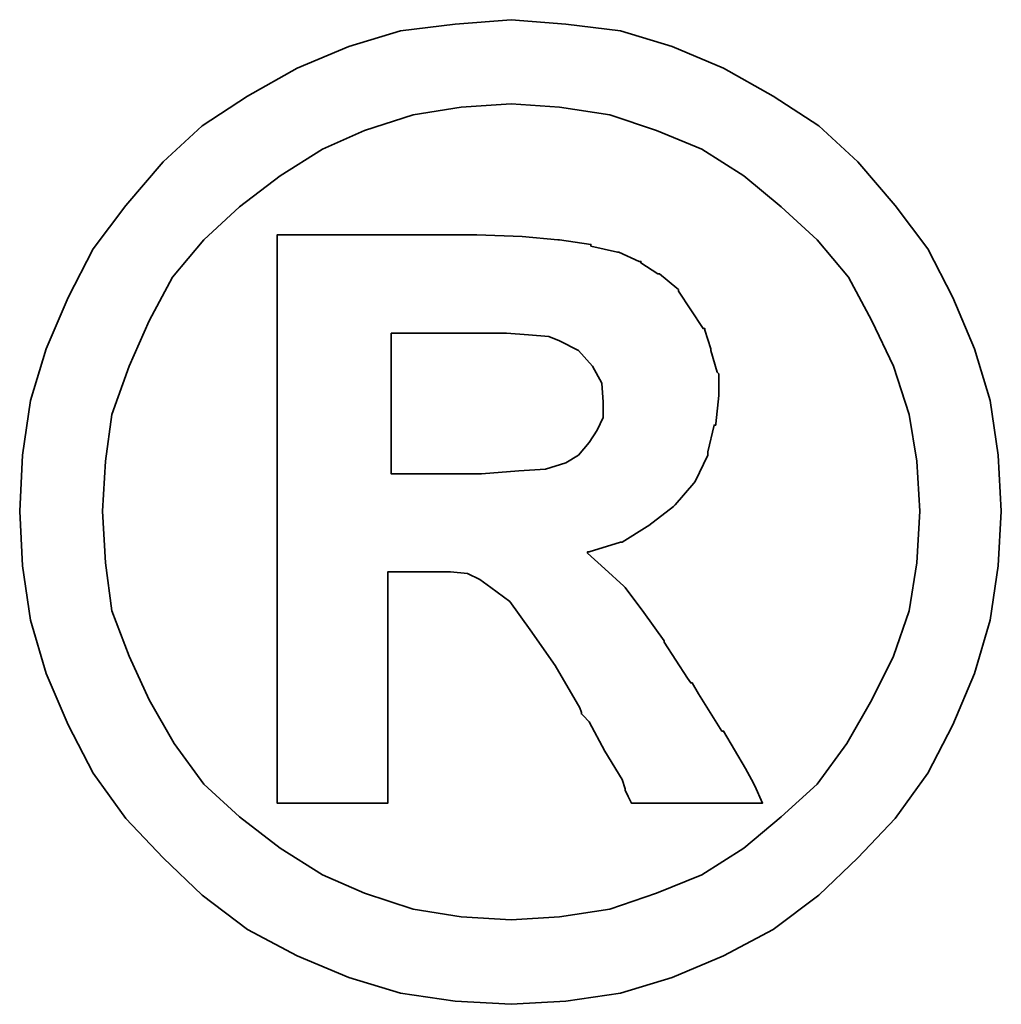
# Model space of a CAD drawing. Header units: millimetres. Extents: x 7 to 218, y -8 to 169.
# Tile 62 of 64: x 197.65 to 198.73, y 84.78 to 85.86. Entities that reach past the tile are written whole.
import ezdxf

# ---------------------------------------------------------------- set-up
doc = ezdxf.new("R2010")
doc.units = ezdxf.units.MM
doc.header["$LTSCALE"] = 0.2
doc.layers.add('layer 1', color=7, linetype='CONTINUOUS')

msp = doc.modelspace()

# ---------------------------------------------------------------- linework, layer by layer
at = {"layer": 'layer 1', "color": 1, "lineweight": 35}
for points, knots in [([(198.7276, 85.324), (198.7276, 85.324), (198.7241, 85.3856), (198.7241, 85.3856), (198.7241, 85.3856), (198.7241, 85.3856), (198.7155, 85.4456), (198.7155, 85.4456), (198.7155, 85.4456), (198.7155, 85.4456), (198.6983, 85.5024), (198.6983, 85.5024), (198.6983, 85.5024), (198.6983, 85.5024), (198.6744, 85.5589), (198.6744, 85.5589), (198.6744, 85.5589), (198.6744, 85.5589), (198.6469, 85.6121), (198.6469, 85.6121), (198.6469, 85.6121), (198.6469, 85.6121), (198.6112, 85.66), (198.6112, 85.66), (198.6112, 85.66), (198.6112, 85.66), (198.5701, 85.7079), (198.5701, 85.7079), (198.5701, 85.7079), (198.5701, 85.7079), (198.5272, 85.7475), (198.5272, 85.7475), (198.5272, 85.7475), (198.5272, 85.7475), (198.4772, 85.78), (198.4772, 85.78), (198.4772, 85.78), (198.4772, 85.78), (198.4225, 85.8108), (198.4225, 85.8108), (198.4225, 85.8108), (198.4225, 85.8108), (198.3661, 85.8347), (198.3661, 85.8347), (198.3661, 85.8347), (198.3661, 85.8347), (198.3093, 85.8518), (198.3093, 85.8518), (198.3093, 85.8518), (198.3093, 85.8518), (198.2493, 85.859), (198.2493, 85.859), (198.2493, 85.859), (198.2493, 85.859), (198.1892, 85.864), (198.1892, 85.864), (198.1892, 85.864), (198.1892, 85.864), (198.1278, 85.859), (198.1278, 85.859), (198.1278, 85.859), (198.1278, 85.859), (198.0678, 85.8518), (198.0678, 85.8518), (198.0678, 85.8518), (198.0678, 85.8518), (198.011, 85.8347), (198.011, 85.8347), (198.011, 85.8347), (198.011, 85.8347), (197.9543, 85.8108), (197.9543, 85.8108), (197.9543, 85.8108), (197.9543, 85.8108), (197.8995, 85.78), (197.8995, 85.78), (197.8995, 85.78), (197.8995, 85.78), (197.8498, 85.7475), (197.8498, 85.7475), (197.8498, 85.7475), (197.8498, 85.7475), (197.807, 85.7079), (197.807, 85.7079), (197.807, 85.7079), (197.807, 85.7079), (197.7659, 85.66), (197.7659, 85.66), (197.7659, 85.66), (197.7659, 85.66), (197.73, 85.6121), (197.73, 85.6121), (197.73, 85.6121), (197.73, 85.6121), (197.7025, 85.5589), (197.7025, 85.5589), (197.7025, 85.5589), (197.7025, 85.5589), (197.6784, 85.5024), (197.6784, 85.5024), (197.6784, 85.5024), (197.6784, 85.5024), (197.6612, 85.4456), (197.6612, 85.4456), (197.6612, 85.4456), (197.6612, 85.4456), (197.6526, 85.3856), (197.6526, 85.3856), (197.6526, 85.3856), (197.6526, 85.3856), (197.6494, 85.324), (197.6494, 85.324), (197.6494, 85.324), (197.6494, 85.324), (197.6526, 85.264), (197.6526, 85.264), (197.6526, 85.264), (197.6526, 85.264), (197.6612, 85.2041), (197.6612, 85.2041), (197.6612, 85.2041), (197.6612, 85.2041), (197.6784, 85.1457), (197.6784, 85.1457), (197.6784, 85.1457), (197.6784, 85.1457), (197.7025, 85.0893), (197.7025, 85.0893), (197.7025, 85.0893), (197.7025, 85.0893), (197.73, 85.0362), (197.73, 85.0362), (197.73, 85.0362), (197.73, 85.0362), (197.7659, 84.9862), (197.7659, 84.9862), (197.7659, 84.9862), (197.7659, 84.9862), (197.807, 84.9433), (197.807, 84.9433), (197.807, 84.9433), (197.807, 84.9433), (197.8498, 84.9022), (197.8498, 84.9022), (197.8498, 84.9022), (197.8498, 84.9022), (197.8995, 84.8645), (197.8995, 84.8645), (197.8995, 84.8645), (197.8995, 84.8645), (197.9543, 84.8354), (197.9543, 84.8354), (197.9543, 84.8354), (197.9543, 84.8354), (198.011, 84.8115), (198.011, 84.8115), (198.011, 84.8115), (198.011, 84.8115), (198.0678, 84.7943), (198.0678, 84.7943), (198.0678, 84.7943), (198.0678, 84.7943), (198.1278, 84.7858), (198.1278, 84.7858), (198.1278, 84.7858), (198.1278, 84.7858), (198.1892, 84.7822), (198.1892, 84.7822), (198.1892, 84.7822), (198.1892, 84.7822), (198.2493, 84.7858), (198.2493, 84.7858), (198.2493, 84.7858), (198.2493, 84.7858), (198.3093, 84.7943), (198.3093, 84.7943), (198.3093, 84.7943), (198.3093, 84.7943), (198.3661, 84.8115), (198.3661, 84.8115), (198.3661, 84.8115), (198.3661, 84.8115), (198.4225, 84.8354), (198.4225, 84.8354), (198.4225, 84.8354), (198.4225, 84.8354), (198.4772, 84.8645), (198.4772, 84.8645), (198.4772, 84.8645), (198.4772, 84.8645), (198.5272, 84.9022), (198.5272, 84.9022), (198.5272, 84.9022), (198.5272, 84.9022), (198.5701, 84.9433), (198.5701, 84.9433), (198.5701, 84.9433), (198.5701, 84.9433), (198.6112, 84.9862), (198.6112, 84.9862), (198.6112, 84.9862), (198.6112, 84.9862), (198.6469, 85.0362), (198.6469, 85.0362), (198.6469, 85.0362), (198.6469, 85.0362), (198.6744, 85.0893), (198.6744, 85.0893), (198.6744, 85.0893), (198.6744, 85.0893), (198.6983, 85.1457), (198.6983, 85.1457), (198.6983, 85.1457), (198.6983, 85.1457), (198.7155, 85.2041), (198.7155, 85.2041), (198.7155, 85.2041), (198.7155, 85.2041), (198.7241, 85.264), (198.7241, 85.264), (198.7241, 85.264), (198.7241, 85.264), (198.7276, 85.324), (198.7276, 85.324)], [0, 0, 0, 0, 0.017857, 0.017857, 0.017857, 0.017857, 0.035714, 0.035714, 0.035714, 0.035714, 0.053571, 0.053571, 0.053571, 0.053571, 0.071429, 0.071429, 0.071429, 0.071429, 0.089286, 0.089286, 0.089286, 0.089286, 0.107143, 0.107143, 0.107143, 0.107143, 0.125, 0.125, 0.125, 0.125, 0.142857, 0.142857, 0.142857, 0.142857, 0.160714, 0.160714, 0.160714, 0.160714, 0.178571, 0.178571, 0.178571, 0.178571, 0.196429, 0.196429, 0.196429, 0.196429, 0.214286, 0.214286, 0.214286, 0.214286, 0.232143, 0.232143, 0.232143, 0.232143, 0.25, 0.25, 0.25, 0.25, 0.267857, 0.267857, 0.267857, 0.267857, 0.285714, 0.285714, 0.285714, 0.285714, 0.303571, 0.303571, 0.303571, 0.303571, 0.321429, 0.321429, 0.321429, 0.321429, 0.339286, 0.339286, 0.339286, 0.339286, 0.357143, 0.357143, 0.357143, 0.357143, 0.375, 0.375, 0.375, 0.375, 0.392857, 0.392857, 0.392857, 0.392857, 0.410714, 0.410714, 0.410714, 0.410714, 0.428571, 0.428571, 0.428571, 0.428571, 0.446429, 0.446429, 0.446429, 0.446429, 0.464286, 0.464286, 0.464286, 0.464286, 0.482143, 0.482143, 0.482143, 0.482143, 0.5, 0.5, 0.5, 0.5, 0.517857, 0.517857, 0.517857, 0.517857, 0.535714, 0.535714, 0.535714, 0.535714, 0.553571, 0.553571, 0.553571, 0.553571, 0.571429, 0.571429, 0.571429, 0.571429, 0.589286, 0.589286, 0.589286, 0.589286, 0.607143, 0.607143, 0.607143, 0.607143, 0.625, 0.625, 0.625, 0.625, 0.642857, 0.642857, 0.642857, 0.642857, 0.660714, 0.660714, 0.660714, 0.660714, 0.678571, 0.678571, 0.678571, 0.678571, 0.696429, 0.696429, 0.696429, 0.696429, 0.714286, 0.714286, 0.714286, 0.714286, 0.732143, 0.732143, 0.732143, 0.732143, 0.75, 0.75, 0.75, 0.75, 0.767857, 0.767857, 0.767857, 0.767857, 0.785714, 0.785714, 0.785714, 0.785714, 0.803571, 0.803571, 0.803571, 0.803571, 0.821429, 0.821429, 0.821429, 0.821429, 0.839286, 0.839286, 0.839286, 0.839286, 0.857143, 0.857143, 0.857143, 0.857143, 0.875, 0.875, 0.875, 0.875, 0.892857, 0.892857, 0.892857, 0.892857, 0.910714, 0.910714, 0.910714, 0.910714, 0.928571, 0.928571, 0.928571, 0.928571, 0.946429, 0.946429, 0.946429, 0.946429, 0.964286, 0.964286, 0.964286, 0.964286, 0.982143, 0.982143, 0.982143, 0.982143, 1, 1, 1, 1]), ([(198.6383, 85.324), (198.6383, 85.324), (198.6349, 85.3788), (198.6349, 85.3788), (198.6349, 85.3788), (198.6349, 85.3788), (198.6265, 85.4303), (198.6265, 85.4303), (198.6265, 85.4303), (198.6265, 85.4303), (198.6094, 85.4835), (198.6094, 85.4835), (198.6094, 85.4835), (198.6094, 85.4835), (198.5854, 85.5332), (198.5854, 85.5332), (198.5854, 85.5332), (198.5854, 85.5332), (198.5597, 85.581), (198.5597, 85.581), (198.5597, 85.581), (198.5597, 85.581), (198.5254, 85.6221), (198.5254, 85.6221), (198.5254, 85.6221), (198.5254, 85.6221), (198.4858, 85.6582), (198.4858, 85.6582), (198.4858, 85.6582), (198.4858, 85.6582), (198.4447, 85.6925), (198.4447, 85.6925), (198.4447, 85.6925), (198.4447, 85.6925), (198.3986, 85.7218), (198.3986, 85.7218), (198.3986, 85.7218), (198.3986, 85.7218), (198.3489, 85.7422), (198.3489, 85.7422), (198.3489, 85.7422), (198.3489, 85.7422), (198.2975, 85.7593), (198.2975, 85.7593), (198.2975, 85.7593), (198.2975, 85.7593), (198.2425, 85.7679), (198.2425, 85.7679), (198.2425, 85.7679), (198.2425, 85.7679), (198.1892, 85.7715), (198.1892, 85.7715), (198.1892, 85.7715), (198.1892, 85.7715), (198.1344, 85.7679), (198.1344, 85.7679), (198.1344, 85.7679), (198.1344, 85.7679), (198.0815, 85.7593), (198.0815, 85.7593), (198.0815, 85.7593), (198.0815, 85.7593), (198.0281, 85.7422), (198.0281, 85.7422), (198.0281, 85.7422), (198.0281, 85.7422), (197.9819, 85.7218), (197.9819, 85.7218), (197.9819, 85.7218), (197.9819, 85.7218), (197.9356, 85.6925), (197.9356, 85.6925), (197.9356, 85.6925), (197.9356, 85.6925), (197.8909, 85.6582), (197.8909, 85.6582), (197.8909, 85.6582), (197.8909, 85.6582), (197.8518, 85.6221), (197.8518, 85.6221), (197.8518, 85.6221), (197.8518, 85.6221), (197.8173, 85.581), (197.8173, 85.581), (197.8173, 85.581), (197.8173, 85.581), (197.7916, 85.5332), (197.7916, 85.5332), (197.7916, 85.5332), (197.7916, 85.5332), (197.7695, 85.4835), (197.7695, 85.4835), (197.7695, 85.4835), (197.7695, 85.4835), (197.7505, 85.4303), (197.7505, 85.4303), (197.7505, 85.4303), (197.7505, 85.4303), (197.7436, 85.3788), (197.7436, 85.3788), (197.7436, 85.3788), (197.7436, 85.3788), (197.7402, 85.324), (197.7402, 85.324), (197.7402, 85.324), (197.7402, 85.324), (197.7436, 85.2674), (197.7436, 85.2674), (197.7436, 85.2674), (197.7436, 85.2674), (197.7505, 85.2145), (197.7505, 85.2145), (197.7505, 85.2145), (197.7505, 85.2145), (197.7695, 85.1646), (197.7695, 85.1646), (197.7695, 85.1646), (197.7695, 85.1646), (197.7916, 85.1166), (197.7916, 85.1166), (197.7916, 85.1166), (197.7916, 85.1166), (197.8191, 85.0687), (197.8191, 85.0687), (197.8191, 85.0687), (197.8191, 85.0687), (197.8518, 85.0241), (197.8518, 85.0241), (197.8518, 85.0241), (197.8518, 85.0241), (197.8909, 84.988), (197.8909, 84.988), (197.8909, 84.988), (197.8909, 84.988), (197.9356, 84.9537), (197.9356, 84.9537), (197.9356, 84.9537), (197.9356, 84.9537), (197.9819, 84.9246), (197.9819, 84.9246), (197.9819, 84.9246), (197.9819, 84.9246), (198.0281, 84.9042), (198.0281, 84.9042), (198.0281, 84.9042), (198.0281, 84.9042), (198.0815, 84.8869), (198.0815, 84.8869), (198.0815, 84.8869), (198.0815, 84.8869), (198.1344, 84.8783), (198.1344, 84.8783), (198.1344, 84.8783), (198.1344, 84.8783), (198.1892, 84.8749), (198.1892, 84.8749), (198.1892, 84.8749), (198.1892, 84.8749), (198.2425, 84.8783), (198.2425, 84.8783), (198.2425, 84.8783), (198.2425, 84.8783), (198.2975, 84.8869), (198.2975, 84.8869), (198.2975, 84.8869), (198.2975, 84.8869), (198.3489, 84.9042), (198.3489, 84.9042), (198.3489, 84.9042), (198.3489, 84.9042), (198.3986, 84.9246), (198.3986, 84.9246), (198.3986, 84.9246), (198.3986, 84.9246), (198.4447, 84.9537), (198.4447, 84.9537), (198.4447, 84.9537), (198.4447, 84.9537), (198.4858, 84.988), (198.4858, 84.988), (198.4858, 84.988), (198.4858, 84.988), (198.5254, 85.0241), (198.5254, 85.0241), (198.5254, 85.0241), (198.5254, 85.0241), (198.5579, 85.0687), (198.5579, 85.0687), (198.5579, 85.0687), (198.5579, 85.0687), (198.5854, 85.1166), (198.5854, 85.1166), (198.5854, 85.1166), (198.5854, 85.1166), (198.6094, 85.1646), (198.6094, 85.1646), (198.6094, 85.1646), (198.6094, 85.1646), (198.6265, 85.2145), (198.6265, 85.2145), (198.6265, 85.2145), (198.6265, 85.2145), (198.6349, 85.2674), (198.6349, 85.2674), (198.6349, 85.2674), (198.6349, 85.2674), (198.6383, 85.324), (198.6383, 85.324)], [0, 0, 0, 0, 0.019231, 0.019231, 0.019231, 0.019231, 0.038462, 0.038462, 0.038462, 0.038462, 0.057692, 0.057692, 0.057692, 0.057692, 0.076923, 0.076923, 0.076923, 0.076923, 0.096154, 0.096154, 0.096154, 0.096154, 0.115385, 0.115385, 0.115385, 0.115385, 0.134615, 0.134615, 0.134615, 0.134615, 0.153846, 0.153846, 0.153846, 0.153846, 0.173077, 0.173077, 0.173077, 0.173077, 0.192308, 0.192308, 0.192308, 0.192308, 0.211538, 0.211538, 0.211538, 0.211538, 0.230769, 0.230769, 0.230769, 0.230769, 0.25, 0.25, 0.25, 0.25, 0.269231, 0.269231, 0.269231, 0.269231, 0.288462, 0.288462, 0.288462, 0.288462, 0.307692, 0.307692, 0.307692, 0.307692, 0.326923, 0.326923, 0.326923, 0.326923, 0.346154, 0.346154, 0.346154, 0.346154, 0.365385, 0.365385, 0.365385, 0.365385, 0.384615, 0.384615, 0.384615, 0.384615, 0.403846, 0.403846, 0.403846, 0.403846, 0.423077, 0.423077, 0.423077, 0.423077, 0.442308, 0.442308, 0.442308, 0.442308, 0.461538, 0.461538, 0.461538, 0.461538, 0.480769, 0.480769, 0.480769, 0.480769, 0.5, 0.5, 0.5, 0.5, 0.519231, 0.519231, 0.519231, 0.519231, 0.538462, 0.538462, 0.538462, 0.538462, 0.557692, 0.557692, 0.557692, 0.557692, 0.576923, 0.576923, 0.576923, 0.576923, 0.596154, 0.596154, 0.596154, 0.596154, 0.615385, 0.615385, 0.615385, 0.615385, 0.634615, 0.634615, 0.634615, 0.634615, 0.653846, 0.653846, 0.653846, 0.653846, 0.673077, 0.673077, 0.673077, 0.673077, 0.692308, 0.692308, 0.692308, 0.692308, 0.711538, 0.711538, 0.711538, 0.711538, 0.730769, 0.730769, 0.730769, 0.730769, 0.75, 0.75, 0.75, 0.75, 0.769231, 0.769231, 0.769231, 0.769231, 0.788462, 0.788462, 0.788462, 0.788462, 0.807692, 0.807692, 0.807692, 0.807692, 0.826923, 0.826923, 0.826923, 0.826923, 0.846154, 0.846154, 0.846154, 0.846154, 0.865385, 0.865385, 0.865385, 0.865385, 0.884615, 0.884615, 0.884615, 0.884615, 0.903846, 0.903846, 0.903846, 0.903846, 0.923077, 0.923077, 0.923077, 0.923077, 0.942308, 0.942308, 0.942308, 0.942308, 0.961538, 0.961538, 0.961538, 0.961538, 0.980769, 0.980769, 0.980769, 0.980769, 1, 1, 1, 1]), ([(197.9322, 85.0173), (197.9322, 85.0173), (197.9322, 85.0241), (197.9322, 85.0241), (197.9322, 85.0241), (197.9322, 85.0241), (197.9322, 85.0428), (197.9322, 85.0428), (197.9322, 85.0428), (197.9322, 85.0428), (197.9322, 85.0739), (197.9322, 85.0739), (197.9322, 85.0739), (197.9322, 85.0739), (197.9322, 85.1114), (197.9322, 85.1114), (197.9322, 85.1114), (197.9322, 85.1114), (197.9322, 85.1559), (197.9322, 85.1559), (197.9322, 85.1559), (197.9322, 85.1559), (197.9322, 85.2041), (197.9322, 85.2041), (197.9322, 85.2041), (197.9322, 85.2041), (197.9322, 85.3136), (197.9322, 85.3136), (197.9322, 85.3136), (197.9322, 85.3136), (197.9322, 85.4233), (197.9322, 85.4233), (197.9322, 85.4233), (197.9322, 85.4233), (197.9322, 85.4749), (197.9322, 85.4749), (197.9322, 85.4749), (197.9322, 85.4749), (197.9322, 85.5196), (197.9322, 85.5196), (197.9322, 85.5196), (197.9322, 85.5196), (197.9322, 85.5605), (197.9322, 85.5605), (197.9322, 85.5605), (197.9322, 85.5605), (197.9322, 85.5882), (197.9322, 85.5882), (197.9322, 85.5882), (197.9322, 85.5882), (197.9322, 85.6068), (197.9322, 85.6068), (197.9322, 85.6068), (197.9322, 85.6068), (197.9322, 85.6139), (197.9322, 85.6139), (197.9322, 85.6139), (197.9322, 85.6139), (197.9322, 85.6275), (197.9322, 85.6275), (197.9322, 85.6275), (197.9322, 85.6275), (197.9442, 85.6275), (197.9442, 85.6275), (197.9442, 85.6275), (197.9442, 85.6275), (197.9477, 85.6275), (197.9477, 85.6275), (197.9477, 85.6275), (197.9477, 85.6275), (197.9543, 85.6275), (197.9543, 85.6275), (197.9543, 85.6275), (197.9543, 85.6275), (197.9785, 85.6275), (197.9785, 85.6275), (197.9785, 85.6275), (197.9785, 85.6275), (198.011, 85.6275), (198.011, 85.6275), (198.011, 85.6275), (198.011, 85.6275), (198.0488, 85.6275), (198.0488, 85.6275), (198.0488, 85.6275), (198.0488, 85.6275), (198.0881, 85.6275), (198.0881, 85.6275), (198.0881, 85.6275), (198.0881, 85.6275), (198.1192, 85.6275), (198.1192, 85.6275), (198.1192, 85.6275), (198.1192, 85.6275), (198.1398, 85.6275), (198.1398, 85.6275), (198.1398, 85.6275), (198.1398, 85.6275), (198.1464, 85.6275), (198.1464, 85.6275), (198.1464, 85.6275), (198.1464, 85.6275), (198.1499, 85.6275), (198.1499, 85.6275), (198.1499, 85.6275), (198.1499, 85.6275), (198.1517, 85.6275), (198.1517, 85.6275), (198.1517, 85.6275), (198.1517, 85.6275), (198.2014, 85.6257), (198.2014, 85.6257), (198.2014, 85.6257), (198.2014, 85.6257), (198.2407, 85.6221), (198.2407, 85.6221), (198.2407, 85.6221), (198.2407, 85.6221), (198.2425, 85.6221), (198.2425, 85.6221), (198.2425, 85.6221), (198.2425, 85.6221), (198.2768, 85.6171), (198.2768, 85.6171), (198.2768, 85.6171), (198.2768, 85.6171), (198.2768, 85.6153), (198.2768, 85.6153), (198.2768, 85.6153), (198.2768, 85.6153), (198.3061, 85.6085), (198.3061, 85.6085), (198.3061, 85.6085), (198.3061, 85.6085), (198.3075, 85.6085), (198.3075, 85.6085), (198.3075, 85.6085), (198.3075, 85.6085), (198.33, 85.5984), (198.33, 85.5984), (198.33, 85.5984), (198.33, 85.5984), (198.3318, 85.5984), (198.3318, 85.5984), (198.3318, 85.5984), (198.3318, 85.5984), (198.3318, 85.5968), (198.3318, 85.5968), (198.3318, 85.5968), (198.3318, 85.5968), (198.3504, 85.5846), (198.3504, 85.5846), (198.3504, 85.5846), (198.3504, 85.5846), (198.3523, 85.5846), (198.3523, 85.5846), (198.3523, 85.5846), (198.3523, 85.5846), (198.3711, 85.5691), (198.3711, 85.5691), (198.3711, 85.5691), (198.3711, 85.5691), (198.3729, 85.5675), (198.3729, 85.5675), (198.3729, 85.5675), (198.3729, 85.5675), (198.3729, 85.5657), (198.3729, 85.5657), (198.3729, 85.5657), (198.3729, 85.5657), (198.3865, 85.5451), (198.3865, 85.5451), (198.3865, 85.5451), (198.3865, 85.5451), (198.4, 85.5246), (198.4, 85.5246), (198.4, 85.5246), (198.4, 85.5246), (198.402, 85.5246), (198.402, 85.5246), (198.402, 85.5246), (198.402, 85.5246), (198.402, 85.5228), (198.402, 85.5228), (198.402, 85.5228), (198.402, 85.5228), (198.4086, 85.5024), (198.4086, 85.5024), (198.4086, 85.5024), (198.4086, 85.5024), (198.4086, 85.5007), (198.4086, 85.5007), (198.4086, 85.5007), (198.4086, 85.5007), (198.4157, 85.4767), (198.4157, 85.4767), (198.4157, 85.4767), (198.4157, 85.4767), (198.4172, 85.4749), (198.4172, 85.4749), (198.4172, 85.4749), (198.4172, 85.4749), (198.4172, 85.4524), (198.4172, 85.4524), (198.4172, 85.4524), (198.4172, 85.4524), (198.4172, 85.451), (198.4172, 85.451), (198.4172, 85.451), (198.4172, 85.451), (198.414, 85.4199), (198.414, 85.4199), (198.414, 85.4199), (198.414, 85.4199), (198.414, 85.4185), (198.414, 85.4185), (198.414, 85.4185), (198.414, 85.4185), (198.4122, 85.4185), (198.4122, 85.4185), (198.4122, 85.4185), (198.4122, 85.4185), (198.4052, 85.3892), (198.4052, 85.3892), (198.4052, 85.3892), (198.4052, 85.3892), (198.4052, 85.3874), (198.4052, 85.3874), (198.4052, 85.3874), (198.4052, 85.3874), (198.4052, 85.3856), (198.4052, 85.3856), (198.4052, 85.3856), (198.4052, 85.3856), (198.3915, 85.3567), (198.3915, 85.3567), (198.3915, 85.3567), (198.3915, 85.3567), (198.39, 85.3547), (198.39, 85.3547), (198.39, 85.3547), (198.39, 85.3547), (198.3693, 85.331), (198.3693, 85.331), (198.3693, 85.331), (198.3693, 85.331), (198.3675, 85.3292), (198.3675, 85.3292), (198.3675, 85.3292), (198.3675, 85.3292), (198.3404, 85.3084), (198.3404, 85.3084), (198.3404, 85.3084), (198.3404, 85.3084), (198.3386, 85.307), (198.3386, 85.307), (198.3386, 85.307), (198.3386, 85.307), (198.3111, 85.2899), (198.3111, 85.2899), (198.3111, 85.2899), (198.3111, 85.2899), (198.3093, 85.2899), (198.3093, 85.2899), (198.3093, 85.2899), (198.3093, 85.2899), (198.275, 85.2795), (198.275, 85.2795), (198.275, 85.2795), (198.275, 85.2795), (198.2732, 85.2795), (198.2732, 85.2795), (198.2732, 85.2795), (198.2732, 85.2795), (198.2732, 85.2777), (198.2732, 85.2777), (198.2732, 85.2777), (198.2732, 85.2777), (198.2921, 85.2606), (198.2921, 85.2606), (198.2921, 85.2606), (198.2921, 85.2606), (198.3129, 85.2416), (198.3129, 85.2416), (198.3129, 85.2416), (198.3129, 85.2416), (198.3145, 85.2402), (198.3145, 85.2402), (198.3145, 85.2402), (198.3145, 85.2402), (198.335, 85.2127), (198.335, 85.2127), (198.335, 85.2127), (198.335, 85.2127), (198.3575, 85.1816), (198.3575, 85.1816), (198.3575, 85.1816), (198.3575, 85.1816), (198.3575, 85.1802), (198.3575, 85.1802), (198.3575, 85.1802), (198.3575, 85.1802), (198.3831, 85.1405), (198.3831, 85.1405), (198.3831, 85.1405), (198.3831, 85.1405), (198.3865, 85.1354), (198.3865, 85.1354), (198.3865, 85.1354), (198.3865, 85.1354), (198.3882, 85.1354), (198.3882, 85.1354), (198.3882, 85.1354), (198.3882, 85.1354), (198.395, 85.1234), (198.395, 85.1234), (198.395, 85.1234), (198.395, 85.1234), (198.4208, 85.0823), (198.4208, 85.0823), (198.4208, 85.0823), (198.4208, 85.0823), (198.4225, 85.0823), (198.4225, 85.0823), (198.4225, 85.0823), (198.4225, 85.0823), (198.4465, 85.0412), (198.4465, 85.0412), (198.4465, 85.0412), (198.4465, 85.0412), (198.4533, 85.0291), (198.4533, 85.0291), (198.4533, 85.0291), (198.4533, 85.0291), (198.4568, 85.0223), (198.4568, 85.0223), (198.4568, 85.0223), (198.4568, 85.0223), (198.4654, 85.0033), (198.4654, 85.0033), (198.4654, 85.0033), (198.4654, 85.0033), (198.4465, 85.0033), (198.4465, 85.0033), (198.4465, 85.0033), (198.4465, 85.0033), (198.4431, 85.0033), (198.4431, 85.0033), (198.4431, 85.0033), (198.4431, 85.0033), (198.4275, 85.0033), (198.4275, 85.0033), (198.4275, 85.0033), (198.4275, 85.0033), (198.3865, 85.0033), (198.3865, 85.0033), (198.3865, 85.0033), (198.3865, 85.0033), (198.3454, 85.0033), (198.3454, 85.0033), (198.3454, 85.0033), (198.3454, 85.0033), (198.3318, 85.0033), (198.3318, 85.0033), (198.3318, 85.0033), (198.3318, 85.0033), (198.3282, 85.0033), (198.3282, 85.0033), (198.3282, 85.0033), (198.3282, 85.0033), (198.3214, 85.0033), (198.3214, 85.0033), (198.3214, 85.0033), (198.3214, 85.0033), (198.3179, 85.0105), (198.3179, 85.0105), (198.3179, 85.0105), (198.3179, 85.0105), (198.3145, 85.0173), (198.3145, 85.0173), (198.3145, 85.0173), (198.3145, 85.0173), (198.3145, 85.0191), (198.3145, 85.0191), (198.3145, 85.0191), (198.3145, 85.0191), (198.3111, 85.0291), (198.3111, 85.0291), (198.3111, 85.0291), (198.3111, 85.0291), (198.2921, 85.0602), (198.2921, 85.0602), (198.2921, 85.0602), (198.2921, 85.0602), (198.275, 85.0925), (198.275, 85.0925), (198.275, 85.0925), (198.275, 85.0925), (198.2682, 85.0994), (198.2682, 85.0994), (198.2682, 85.0994), (198.2682, 85.0994), (198.2664, 85.1012), (198.2664, 85.1012), (198.2664, 85.1012), (198.2664, 85.1012), (198.2664, 85.1028), (198.2664, 85.1028), (198.2664, 85.1028), (198.2664, 85.1028), (198.2646, 85.108), (198.2646, 85.108), (198.2646, 85.108), (198.2646, 85.108), (198.2375, 85.1543), (198.2375, 85.1543), (198.2375, 85.1543), (198.2375, 85.1543), (198.21, 85.1936), (198.21, 85.1936), (198.21, 85.1936), (198.21, 85.1936), (198.1878, 85.2247), (198.1878, 85.2247), (198.1878, 85.2247), (198.1878, 85.2247), (198.1671, 85.2402), (198.1671, 85.2402), (198.1671, 85.2402), (198.1671, 85.2402), (198.1549, 85.2488), (198.1549, 85.2488), (198.1549, 85.2488), (198.1549, 85.2488), (198.1414, 85.2556), (198.1414, 85.2556), (198.1414, 85.2556), (198.1414, 85.2556), (198.1226, 85.2574), (198.1226, 85.2574), (198.1226, 85.2574), (198.1226, 85.2574), (198.0985, 85.2574), (198.0985, 85.2574), (198.0985, 85.2574), (198.0985, 85.2574), (198.0949, 85.2574), (198.0949, 85.2574), (198.0949, 85.2574), (198.0949, 85.2574), (198.0917, 85.2574), (198.0917, 85.2574), (198.0917, 85.2574), (198.0917, 85.2574), (198.071, 85.2574), (198.071, 85.2574), (198.071, 85.2574), (198.071, 85.2574), (198.0538, 85.2574), (198.0538, 85.2574), (198.0538, 85.2574), (198.0538, 85.2574), (198.0538, 85.245), (198.0538, 85.245), (198.0538, 85.245), (198.0538, 85.245), (198.0538, 85.2316), (198.0538, 85.2316), (198.0538, 85.2316), (198.0538, 85.2316), (198.0538, 85.1902), (198.0538, 85.1902), (198.0538, 85.1902), (198.0538, 85.1902), (198.0538, 85.1457), (198.0538, 85.1457), (198.0538, 85.1457), (198.0538, 85.1457), (198.0538, 85.0977), (198.0538, 85.0977), (198.0538, 85.0977), (198.0538, 85.0977), (198.0538, 85.0584), (198.0538, 85.0584), (198.0538, 85.0584), (198.0538, 85.0584), (198.0538, 85.0428), (198.0538, 85.0428), (198.0538, 85.0428), (198.0538, 85.0428), (198.0538, 85.0309), (198.0538, 85.0309), (198.0538, 85.0309), (198.0538, 85.0309), (198.0538, 85.0205), (198.0538, 85.0205), (198.0538, 85.0205), (198.0538, 85.0205), (198.0538, 85.0173), (198.0538, 85.0173), (198.0538, 85.0173), (198.0538, 85.0173), (198.0538, 85.0033), (198.0538, 85.0033), (198.0538, 85.0033), (198.0538, 85.0033), (198.0421, 85.0033), (198.0421, 85.0033), (198.0421, 85.0033), (198.0421, 85.0033), (198.0385, 85.0033), (198.0385, 85.0033), (198.0385, 85.0033), (198.0385, 85.0033), (198.0281, 85.0033), (198.0281, 85.0033), (198.0281, 85.0033), (198.0281, 85.0033), (197.9924, 85.0033), (197.9924, 85.0033), (197.9924, 85.0033), (197.9924, 85.0033), (197.9613, 85.0033), (197.9613, 85.0033), (197.9613, 85.0033), (197.9613, 85.0033), (197.9511, 85.0033), (197.9511, 85.0033), (197.9511, 85.0033), (197.9511, 85.0033), (197.9442, 85.0033), (197.9442, 85.0033), (197.9442, 85.0033), (197.9442, 85.0033), (197.9322, 85.0033), (197.9322, 85.0033), (197.9322, 85.0033), (197.9322, 85.0033), (197.9322, 85.0173), (197.9322, 85.0173)], [0, 0, 0, 0, 0.007407, 0.007407, 0.007407, 0.007407, 0.014815, 0.014815, 0.014815, 0.014815, 0.022222, 0.022222, 0.022222, 0.022222, 0.02963, 0.02963, 0.02963, 0.02963, 0.037037, 0.037037, 0.037037, 0.037037, 0.044444, 0.044444, 0.044444, 0.044444, 0.051852, 0.051852, 0.051852, 0.051852, 0.059259, 0.059259, 0.059259, 0.059259, 0.066667, 0.066667, 0.066667, 0.066667, 0.074074, 0.074074, 0.074074, 0.074074, 0.081481, 0.081481, 0.081481, 0.081481, 0.088889, 0.088889, 0.088889, 0.088889, 0.096296, 0.096296, 0.096296, 0.096296, 0.103704, 0.103704, 0.103704, 0.103704, 0.111111, 0.111111, 0.111111, 0.111111, 0.118519, 0.118519, 0.118519, 0.118519, 0.125926, 0.125926, 0.125926, 0.125926, 0.133333, 0.133333, 0.133333, 0.133333, 0.140741, 0.140741, 0.140741, 0.140741, 0.148148, 0.148148, 0.148148, 0.148148, 0.155556, 0.155556, 0.155556, 0.155556, 0.162963, 0.162963, 0.162963, 0.162963, 0.17037, 0.17037, 0.17037, 0.17037, 0.177778, 0.177778, 0.177778, 0.177778, 0.185185, 0.185185, 0.185185, 0.185185, 0.192593, 0.192593, 0.192593, 0.192593, 0.2, 0.2, 0.2, 0.2, 0.207407, 0.207407, 0.207407, 0.207407, 0.214815, 0.214815, 0.214815, 0.214815, 0.222222, 0.222222, 0.222222, 0.222222, 0.22963, 0.22963, 0.22963, 0.22963, 0.237037, 0.237037, 0.237037, 0.237037, 0.244444, 0.244444, 0.244444, 0.244444, 0.251852, 0.251852, 0.251852, 0.251852, 0.259259, 0.259259, 0.259259, 0.259259, 0.266667, 0.266667, 0.266667, 0.266667, 0.274074, 0.274074, 0.274074, 0.274074, 0.281481, 0.281481, 0.281481, 0.281481, 0.288889, 0.288889, 0.288889, 0.288889, 0.296296, 0.296296, 0.296296, 0.296296, 0.303704, 0.303704, 0.303704, 0.303704, 0.311111, 0.311111, 0.311111, 0.311111, 0.318519, 0.318519, 0.318519, 0.318519, 0.325926, 0.325926, 0.325926, 0.325926, 0.333333, 0.333333, 0.333333, 0.333333, 0.340741, 0.340741, 0.340741, 0.340741, 0.348148, 0.348148, 0.348148, 0.348148, 0.355556, 0.355556, 0.355556, 0.355556, 0.362963, 0.362963, 0.362963, 0.362963, 0.37037, 0.37037, 0.37037, 0.37037, 0.377778, 0.377778, 0.377778, 0.377778, 0.385185, 0.385185, 0.385185, 0.385185, 0.392593, 0.392593, 0.392593, 0.392593, 0.4, 0.4, 0.4, 0.4, 0.407407, 0.407407, 0.407407, 0.407407, 0.414815, 0.414815, 0.414815, 0.414815, 0.422222, 0.422222, 0.422222, 0.422222, 0.42963, 0.42963, 0.42963, 0.42963, 0.437037, 0.437037, 0.437037, 0.437037, 0.444444, 0.444444, 0.444444, 0.444444, 0.451852, 0.451852, 0.451852, 0.451852, 0.459259, 0.459259, 0.459259, 0.459259, 0.466667, 0.466667, 0.466667, 0.466667, 0.474074, 0.474074, 0.474074, 0.474074, 0.481481, 0.481481, 0.481481, 0.481481, 0.488889, 0.488889, 0.488889, 0.488889, 0.496296, 0.496296, 0.496296, 0.496296, 0.503704, 0.503704, 0.503704, 0.503704, 0.511111, 0.511111, 0.511111, 0.511111, 0.518519, 0.518519, 0.518519, 0.518519, 0.525926, 0.525926, 0.525926, 0.525926, 0.533333, 0.533333, 0.533333, 0.533333, 0.540741, 0.540741, 0.540741, 0.540741, 0.548148, 0.548148, 0.548148, 0.548148, 0.555556, 0.555556, 0.555556, 0.555556, 0.562963, 0.562963, 0.562963, 0.562963, 0.57037, 0.57037, 0.57037, 0.57037, 0.577778, 0.577778, 0.577778, 0.577778, 0.585185, 0.585185, 0.585185, 0.585185, 0.592593, 0.592593, 0.592593, 0.592593, 0.6, 0.6, 0.6, 0.6, 0.607407, 0.607407, 0.607407, 0.607407, 0.614815, 0.614815, 0.614815, 0.614815, 0.622222, 0.622222, 0.622222, 0.622222, 0.62963, 0.62963, 0.62963, 0.62963, 0.637037, 0.637037, 0.637037, 0.637037, 0.644444, 0.644444, 0.644444, 0.644444, 0.651852, 0.651852, 0.651852, 0.651852, 0.659259, 0.659259, 0.659259, 0.659259, 0.666667, 0.666667, 0.666667, 0.666667, 0.674074, 0.674074, 0.674074, 0.674074, 0.681481, 0.681481, 0.681481, 0.681481, 0.688889, 0.688889, 0.688889, 0.688889, 0.696296, 0.696296, 0.696296, 0.696296, 0.703704, 0.703704, 0.703704, 0.703704, 0.711111, 0.711111, 0.711111, 0.711111, 0.718519, 0.718519, 0.718519, 0.718519, 0.725926, 0.725926, 0.725926, 0.725926, 0.733333, 0.733333, 0.733333, 0.733333, 0.740741, 0.740741, 0.740741, 0.740741, 0.748148, 0.748148, 0.748148, 0.748148, 0.755556, 0.755556, 0.755556, 0.755556, 0.762963, 0.762963, 0.762963, 0.762963, 0.77037, 0.77037, 0.77037, 0.77037, 0.777778, 0.777778, 0.777778, 0.777778, 0.785185, 0.785185, 0.785185, 0.785185, 0.792593, 0.792593, 0.792593, 0.792593, 0.8, 0.8, 0.8, 0.8, 0.807407, 0.807407, 0.807407, 0.807407, 0.814815, 0.814815, 0.814815, 0.814815, 0.822222, 0.822222, 0.822222, 0.822222, 0.82963, 0.82963, 0.82963, 0.82963, 0.837037, 0.837037, 0.837037, 0.837037, 0.844444, 0.844444, 0.844444, 0.844444, 0.851852, 0.851852, 0.851852, 0.851852, 0.859259, 0.859259, 0.859259, 0.859259, 0.866667, 0.866667, 0.866667, 0.866667, 0.874074, 0.874074, 0.874074, 0.874074, 0.881481, 0.881481, 0.881481, 0.881481, 0.888889, 0.888889, 0.888889, 0.888889, 0.896296, 0.896296, 0.896296, 0.896296, 0.903704, 0.903704, 0.903704, 0.903704, 0.911111, 0.911111, 0.911111, 0.911111, 0.918519, 0.918519, 0.918519, 0.918519, 0.925926, 0.925926, 0.925926, 0.925926, 0.933333, 0.933333, 0.933333, 0.933333, 0.940741, 0.940741, 0.940741, 0.940741, 0.948148, 0.948148, 0.948148, 0.948148, 0.955556, 0.955556, 0.955556, 0.955556, 0.962963, 0.962963, 0.962963, 0.962963, 0.97037, 0.97037, 0.97037, 0.97037, 0.977778, 0.977778, 0.977778, 0.977778, 0.985185, 0.985185, 0.985185, 0.985185, 0.992593, 0.992593, 0.992593, 0.992593, 1, 1, 1, 1]), ([(198.0574, 85.5196), (198.0574, 85.5196), (198.0574, 85.5057), (198.0574, 85.5057), (198.0574, 85.5057), (198.0574, 85.5057), (198.0574, 85.4749), (198.0574, 85.4749), (198.0574, 85.4749), (198.0574, 85.4749), (198.0574, 85.4405), (198.0574, 85.4405), (198.0574, 85.4405), (198.0574, 85.4405), (198.0574, 85.4099), (198.0574, 85.4099), (198.0574, 85.4099), (198.0574, 85.4099), (198.0574, 85.3788), (198.0574, 85.3788), (198.0574, 85.3788), (198.0574, 85.3788), (198.0574, 85.3651), (198.0574, 85.3651), (198.0574, 85.3651), (198.0574, 85.3651), (198.0606, 85.3651), (198.0606, 85.3651), (198.0606, 85.3651), (198.0606, 85.3651), (198.0985, 85.3651), (198.0985, 85.3651), (198.0985, 85.3651), (198.0985, 85.3651), (198.1398, 85.3651), (198.1398, 85.3651), (198.1398, 85.3651), (198.1398, 85.3651), (198.1533, 85.3651), (198.1533, 85.3651), (198.1533, 85.3651), (198.1533, 85.3651), (198.1567, 85.3651), (198.1567, 85.3651), (198.1567, 85.3651), (198.1567, 85.3651), (198.1978, 85.3685), (198.1978, 85.3685), (198.1978, 85.3685), (198.1978, 85.3685), (198.2271, 85.3703), (198.2271, 85.3703), (198.2271, 85.3703), (198.2271, 85.3703), (198.2493, 85.377), (198.2493, 85.377), (198.2493, 85.377), (198.2493, 85.377), (198.2632, 85.3856), (198.2632, 85.3856), (198.2632, 85.3856), (198.2632, 85.3856), (198.275, 85.3994), (198.275, 85.3994), (198.275, 85.3994), (198.275, 85.3994), (198.2836, 85.4131), (198.2836, 85.4131), (198.2836, 85.4131), (198.2836, 85.4131), (198.2903, 85.4271), (198.2903, 85.4271), (198.2903, 85.4271), (198.2903, 85.4271), (198.2903, 85.4438), (198.2903, 85.4438), (198.2903, 85.4438), (198.2903, 85.4438), (198.2889, 85.4646), (198.2889, 85.4646), (198.2889, 85.4646), (198.2889, 85.4646), (198.2786, 85.4835), (198.2786, 85.4835), (198.2786, 85.4835), (198.2786, 85.4835), (198.2632, 85.5007), (198.2632, 85.5007), (198.2632, 85.5007), (198.2632, 85.5007), (198.2425, 85.511), (198.2425, 85.511), (198.2425, 85.511), (198.2425, 85.511), (198.2305, 85.516), (198.2305, 85.516), (198.2305, 85.516), (198.2305, 85.516), (198.2082, 85.5178), (198.2082, 85.5178), (198.2082, 85.5178), (198.2082, 85.5178), (198.1842, 85.5196), (198.1842, 85.5196), (198.1842, 85.5196), (198.1842, 85.5196), (198.1499, 85.5196), (198.1499, 85.5196), (198.1499, 85.5196), (198.1499, 85.5196), (198.1464, 85.5196), (198.1464, 85.5196), (198.1464, 85.5196), (198.1464, 85.5196), (198.1328, 85.5196), (198.1328, 85.5196), (198.1328, 85.5196), (198.1328, 85.5196), (198.0949, 85.5196), (198.0949, 85.5196), (198.0949, 85.5196), (198.0949, 85.5196), (198.0606, 85.5196), (198.0606, 85.5196), (198.0606, 85.5196), (198.0606, 85.5196), (198.0574, 85.5196), (198.0574, 85.5196)], [0, 0, 0, 0, 0.03125, 0.03125, 0.03125, 0.03125, 0.0625, 0.0625, 0.0625, 0.0625, 0.09375, 0.09375, 0.09375, 0.09375, 0.125, 0.125, 0.125, 0.125, 0.15625, 0.15625, 0.15625, 0.15625, 0.1875, 0.1875, 0.1875, 0.1875, 0.21875, 0.21875, 0.21875, 0.21875, 0.25, 0.25, 0.25, 0.25, 0.28125, 0.28125, 0.28125, 0.28125, 0.3125, 0.3125, 0.3125, 0.3125, 0.34375, 0.34375, 0.34375, 0.34375, 0.375, 0.375, 0.375, 0.375, 0.40625, 0.40625, 0.40625, 0.40625, 0.4375, 0.4375, 0.4375, 0.4375, 0.46875, 0.46875, 0.46875, 0.46875, 0.5, 0.5, 0.5, 0.5, 0.53125, 0.53125, 0.53125, 0.53125, 0.5625, 0.5625, 0.5625, 0.5625, 0.59375, 0.59375, 0.59375, 0.59375, 0.625, 0.625, 0.625, 0.625, 0.65625, 0.65625, 0.65625, 0.65625, 0.6875, 0.6875, 0.6875, 0.6875, 0.71875, 0.71875, 0.71875, 0.71875, 0.75, 0.75, 0.75, 0.75, 0.78125, 0.78125, 0.78125, 0.78125, 0.8125, 0.8125, 0.8125, 0.8125, 0.84375, 0.84375, 0.84375, 0.84375, 0.875, 0.875, 0.875, 0.875, 0.90625, 0.90625, 0.90625, 0.90625, 0.9375, 0.9375, 0.9375, 0.9375, 0.96875, 0.96875, 0.96875, 0.96875, 1, 1, 1, 1])]:
    msp.add_open_spline(points, degree=3, knots=knots, dxfattribs=at)

doc.saveas('drawing.dxf')
